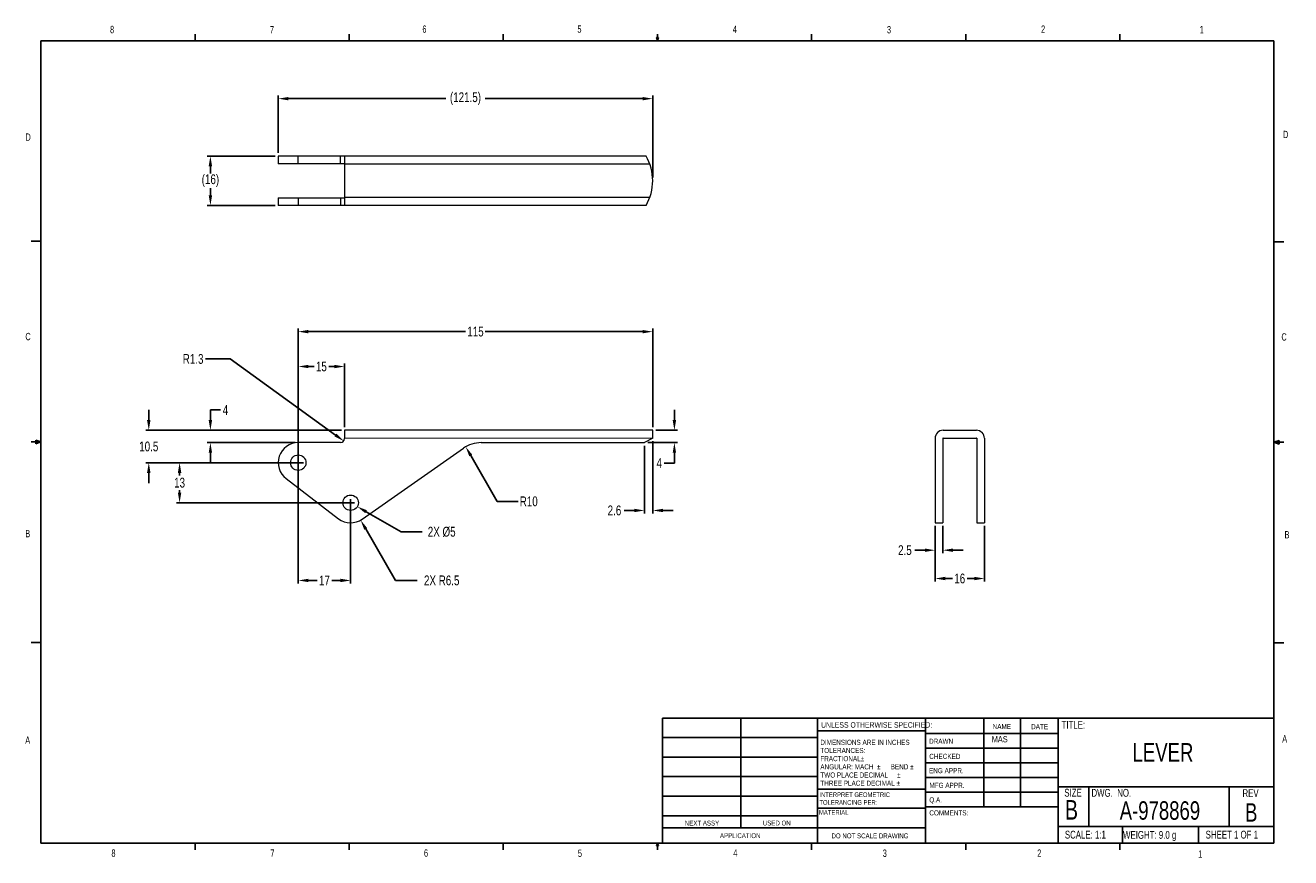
# Model space of a CAD drawing. Header units: millimetres. Extents: x 11 to 421, y 5 to 275.
import ezdxf
from ezdxf.enums import TextEntityAlignment as Align
from ezdxf.lldxf.tags import DXFTag

# ---------------------------------------------------------------- set-up
doc = ezdxf.new("R2010")
doc.units = ezdxf.units.MM
doc.header["$PDSIZE"] = -1
for name, color, linetype in [('CENTERLINE', 5, 'CENTERX2'), ('DIM', 2, 'Continuous'), ('HIDDEN', 3, 'HIDDEN'), ('TITLEBLOCK', 6, 'Continuous')]:
    doc.layers.add(name, color=color, linetype=linetype)
doc.layers.add('OBJECT', color=4, linetype='Continuous', lineweight=15)
doc.styles.add('SLDTEXTSTYLE0', font='TXT', dxfattribs={"width": 0.75})
tags = doc.linetypes.add('CENTERX2', pattern=[20.32, 12.7, -2.54, 2.54, -2.54]).pattern_tags.tags
tags[10:11] = [DXFTag(74, 4), DXFTag(75, 0), DXFTag(340, '0'), DXFTag(46, 1.0), DXFTag(50, 0.0), DXFTag(44, 0.0), DXFTag(45, 0.0)]
tags[8:9] = [DXFTag(74, 4), DXFTag(75, 0), DXFTag(340, '0'), DXFTag(46, 1.0), DXFTag(50, 0.0), DXFTag(44, 0.0), DXFTag(45, 0.0)]
tags[6:7] = [DXFTag(74, 4), DXFTag(75, 0), DXFTag(340, '0'), DXFTag(46, 1.0), DXFTag(50, 0.0), DXFTag(44, 0.0), DXFTag(45, 0.0)]
tags[4:5] = [DXFTag(74, 4), DXFTag(75, 0), DXFTag(340, '0'), DXFTag(46, 1.0), DXFTag(50, 0.0), DXFTag(44, 0.0), DXFTag(45, 0.0)]
tags = doc.linetypes.add('HIDDEN', pattern=[1.905, 1.27, -0.635]).pattern_tags.tags
tags[6:7] = [DXFTag(74, 4), DXFTag(75, 0), DXFTag(340, '0'), DXFTag(46, 1.0), DXFTag(50, 0.0), DXFTag(44, 0.0), DXFTag(45, 0.0)]
tags[4:5] = [DXFTag(74, 4), DXFTag(75, 0), DXFTag(340, '0'), DXFTag(46, 1.0), DXFTag(50, 0.0), DXFTag(44, 0.0), DXFTag(45, 0.0)]
doc.dimstyles.new('SLDDIMSTYLE0', dxfattribs={"dimtxt": 3.175, "dimasz": 3.302, "dimexe": 1, "dimexo": 1, "dimgap": 0.79375, "dimtad": 0, "dimtih": 1, "dimtoh": 1, "dimrnd": 1e-09, "dimzin": 12, "dimdsep": 46, "dimtxsty": 'SLDTEXTSTYLE0', "dimcen": 0.09, "dimadec": 0, "dimazin": 0, "dimtfac": 1, "dimtofl": 0, "dimtmove": 0, "dimatfit": 3, "dimfxl": 1, "dimtolj": 1, "dimtzin": 12, "dimarcsym": 0})

# ---------------------------------------------------------------- blocks, each defined once
blk = doc.blocks.new('*D14')
at = {"color": 0, "linetype": 'ByBlock', "lineweight": -2}
for p, q in [((116.3, 120.41), (116.48, 120.41)), ((116.39, 120.5), (116.39, 120.32)), ((121.28, 111.92), (130.9, 95.21)), ((130.9, 95.21), (137.99, 95.21))]:
    blk.add_line(p, q, dxfattribs=at)
at = {"color": 0, "linetype": 'ByBlock'}
blk.add_solid([(119.63, 114.78), (120.8, 111.65), (121.75, 112.2)], dxfattribs=at)
at = {"layer": 'DEFPOINTS', "color": 0, "linetype": 'ByBlock'}
for p in [(116.39, 120.41), (119.63, 114.78)]:
    blk.add_point(p, dxfattribs=at)
at = {"color": 0, "linetype": 'ByBlock', "insert": (145.93, 95.21), "char_height": 3.175, "attachment_point": 5, "style": 'SLDTEXTSTYLE0'}
blk.add_mtext('2X R6.5', dxfattribs=at)
blk = doc.blocks.new('*D13')
at = {"color": 0, "linetype": 'ByBlock', "lineweight": -2}
for p, q in [((116.3, 120.41), (116.48, 120.41)), ((116.39, 120.5), (116.39, 120.32)), ((121.41, 117.51), (132.73, 110.96)), ((132.73, 110.96), (139.57, 110.96))]:
    blk.add_line(p, q, dxfattribs=at)
at = {"color": 0, "linetype": 'ByBlock'}
blk.add_solid([(118.55, 119.16), (121.13, 117.03), (121.68, 117.99)], dxfattribs=at)
at = {"layer": 'DEFPOINTS', "color": 0, "linetype": 'ByBlock'}
for p in [(114.22, 121.67), (118.55, 119.16)]:
    blk.add_point(p, dxfattribs=at)
at = {"color": 0, "linetype": 'ByBlock', "insert": (145.93, 110.96), "char_height": 3.175, "attachment_point": 5, "style": 'SLDTEXTSTYLE0'}
blk.add_mtext('2X %%c5', dxfattribs=at)
blk = doc.blocks.new('*D12')
at = {"color": 0, "linetype": 'ByBlock', "lineweight": -2}
for p, q in [((99.39, 132.41), (99.39, 94.21)), ((116.39, 119.41), (116.39, 94.21)), ((102.69, 95.21), (105.5, 95.21)), ((113.08, 95.21), (110.27, 95.21))]:
    blk.add_line(p, q, dxfattribs=at)
at = {"color": 0, "linetype": 'ByBlock'}
for points in [[(99.39, 95.21), (102.69, 95.76), (102.69, 94.66)], [(116.39, 95.21), (113.08, 95.76), (113.08, 94.66)]]:
    blk.add_solid(points, dxfattribs=at)
at = {"layer": 'DEFPOINTS', "color": 0, "linetype": 'ByBlock'}
for p in [(99.39, 133.41), (116.39, 120.41)]:
    blk.add_point(p, dxfattribs=at)
at = {"color": 0, "linetype": 'ByBlock', "insert": (107.89, 95.21), "char_height": 3.175, "attachment_point": 5, "style": 'SLDTEXTSTYLE0'}
blk.add_mtext('17', dxfattribs=at)
blk = doc.blocks.new('*D11')
at = {"color": 0, "linetype": 'ByBlock', "lineweight": -2}
for p, q in [((98.39, 133.41), (59.89, 133.41)), ((60.89, 130.11), (60.89, 129.3)), ((60.89, 123.72), (60.89, 124.53)), ((115.39, 120.41), (59.89, 120.41))]:
    blk.add_line(p, q, dxfattribs=at)
at = {"color": 0, "linetype": 'ByBlock'}
for points in [[(60.89, 133.41), (61.44, 130.11), (60.33, 130.11)], [(60.89, 120.41), (61.44, 123.72), (60.33, 123.72)]]:
    blk.add_solid(points, dxfattribs=at)
at = {"layer": 'DEFPOINTS', "color": 0, "linetype": 'ByBlock'}
for p in [(99.39, 133.41), (116.39, 120.41)]:
    blk.add_point(p, dxfattribs=at)
at = {"color": 0, "linetype": 'ByBlock', "insert": (60.89, 126.91), "char_height": 3.175, "attachment_point": 5, "style": 'SLDTEXTSTYLE0'}
blk.add_mtext('13', dxfattribs=at)
blk = doc.blocks.new('*D10')
at = {"color": 0, "linetype": 'ByBlock', "lineweight": -2}
for p, q in [((50.89, 147.22), (50.89, 150.52)), ((113.39, 143.91), (49.89, 143.91)), ((98.39, 133.41), (49.89, 133.41)), ((50.89, 130.11), (50.89, 126.81))]:
    blk.add_line(p, q, dxfattribs=at)
at = {"color": 0, "linetype": 'ByBlock'}
for points in [[(50.89, 143.91), (51.44, 147.22), (50.33, 147.22)], [(50.89, 133.41), (51.44, 130.11), (50.33, 130.11)]]:
    blk.add_solid(points, dxfattribs=at)
at = {"layer": 'DEFPOINTS', "color": 0, "linetype": 'ByBlock'}
for p in [(114.39, 143.91), (99.39, 133.41)]:
    blk.add_point(p, dxfattribs=at)
at = {"color": 0, "linetype": 'ByBlock', "insert": (50.89, 138.66), "char_height": 3.175, "attachment_point": 5, "style": 'SLDTEXTSTYLE0'}
blk.add_mtext('10.5', dxfattribs=at)
blk = doc.blocks.new('*D9')
at = {"color": 0, "linetype": 'ByBlock', "lineweight": -2}
for p, q in [((70.89, 147.22), (70.89, 150.52)), ((70.89, 150.52), (74.19, 150.52)), ((113.39, 143.91), (69.89, 143.91)), ((98.39, 139.91), (69.89, 139.91)), ((70.89, 136.61), (70.89, 133.31))]:
    blk.add_line(p, q, dxfattribs=at)
at = {"color": 0, "linetype": 'ByBlock'}
for points in [[(70.89, 143.91), (71.44, 147.22), (70.33, 147.22)], [(70.89, 139.91), (71.44, 136.61), (70.33, 136.61)]]:
    blk.add_solid(points, dxfattribs=at)
at = {"layer": 'DEFPOINTS', "color": 0, "linetype": 'ByBlock'}
for p in [(114.39, 143.91), (99.39, 139.91)]:
    blk.add_point(p, dxfattribs=at)
at = {"color": 0, "linetype": 'ByBlock', "insert": (75.78, 150.52), "char_height": 3.17, "attachment_point": 5, "style": 'SLDTEXTSTYLE0'}
blk.add_mtext('4', dxfattribs=at)
blk = doc.blocks.new('*D8')
at = {"color": 0, "linetype": 'ByBlock', "lineweight": -2}
for p, q in [((77.25, 167.05), (69.25, 167.05)), ((111.46, 142.39), (77.25, 167.05))]:
    blk.add_line(p, q, dxfattribs=at)
at = {"color": 0, "linetype": 'ByBlock'}
blk.add_solid([(114.14, 140.45), (111.14, 141.94), (111.78, 142.83)], dxfattribs=at)
at = {"layer": 'DEFPOINTS', "color": 0, "linetype": 'ByBlock'}
for p in [(113.09, 141.21), (114.14, 140.45)]:
    blk.add_point(p, dxfattribs=at)
at = {"color": 0, "linetype": 'ByBlock', "insert": (65.28, 167.05), "char_height": 3.175, "attachment_point": 5, "style": 'SLDTEXTSTYLE0'}
blk.add_mtext('R1.3', dxfattribs=at)
blk = doc.blocks.new('*D7')
at = {"color": 0, "linetype": 'ByBlock', "lineweight": -2}
for p, q in [((155.37, 135.72), (163.95, 120.85)), ((163.95, 120.85), (170.79, 120.85))]:
    blk.add_line(p, q, dxfattribs=at)
at = {"color": 0, "linetype": 'ByBlock'}
blk.add_solid([(153.72, 138.58), (155.85, 135.99), (154.9, 135.44)], dxfattribs=at)
at = {"layer": 'DEFPOINTS', "color": 0, "linetype": 'ByBlock'}
for p in [(153.72, 138.58), (158.72, 129.91)]:
    blk.add_point(p, dxfattribs=at)
at = {"color": 0, "linetype": 'ByBlock', "insert": (174.17, 120.85), "char_height": 3.175, "attachment_point": 5, "style": 'SLDTEXTSTYLE0'}
blk.add_mtext('R10', dxfattribs=at)
blk = doc.blocks.new('*D6')
at = {"color": 0, "linetype": 'ByBlock', "lineweight": -2}
for p, q in [((99.39, 134.41), (99.39, 165.61)), ((102.69, 164.61), (104.5, 164.61)), ((111.08, 164.61), (109.27, 164.61)), ((114.39, 144.91), (114.39, 165.61))]:
    blk.add_line(p, q, dxfattribs=at)
at = {"color": 0, "linetype": 'ByBlock'}
for points in [[(99.39, 164.61), (102.69, 164.06), (102.69, 165.16)], [(114.39, 164.61), (111.08, 164.06), (111.08, 165.16)]]:
    blk.add_solid(points, dxfattribs=at)
at = {"layer": 'DEFPOINTS', "color": 0, "linetype": 'ByBlock'}
for p in [(114.39, 143.91), (99.39, 133.41)]:
    blk.add_point(p, dxfattribs=at)
at = {"color": 0, "linetype": 'ByBlock', "insert": (106.89, 164.61), "char_height": 3.175, "attachment_point": 5, "style": 'SLDTEXTSTYLE0'}
blk.add_mtext('15', dxfattribs=at)
blk = doc.blocks.new('*D5')
at = {"color": 0, "linetype": 'ByBlock', "lineweight": -2}
for p, q in [((99.39, 134.41), (99.39, 176.92)), ((214.39, 144.91), (214.39, 176.92)), ((102.69, 175.92), (153.7, 175.92)), ((211.08, 175.92), (160.07, 175.92))]:
    blk.add_line(p, q, dxfattribs=at)
at = {"color": 0, "linetype": 'ByBlock'}
for points in [[(99.39, 175.92), (102.69, 175.37), (102.69, 176.47)], [(214.39, 175.92), (211.08, 175.37), (211.08, 176.47)]]:
    blk.add_solid(points, dxfattribs=at)
at = {"layer": 'DEFPOINTS', "color": 0, "linetype": 'ByBlock'}
for p in [(214.39, 143.91), (99.39, 133.41)]:
    blk.add_point(p, dxfattribs=at)
at = {"color": 0, "linetype": 'ByBlock', "insert": (156.89, 175.92), "char_height": 3.175, "attachment_point": 5, "style": 'SLDTEXTSTYLE0'}
blk.add_mtext('115', dxfattribs=at)
blk = doc.blocks.new('*D4')
at = {"color": 0, "linetype": 'ByBlock', "lineweight": -2}
for p, q in [((221.42, 147.22), (221.42, 150.52)), ((215.39, 143.91), (222.42, 143.91)), ((212.76, 139.91), (222.42, 139.91)), ((221.42, 136.61), (221.42, 133.31)), ((221.42, 133.31), (218.12, 133.31))]:
    blk.add_line(p, q, dxfattribs=at)
at = {"color": 0, "linetype": 'ByBlock'}
for points in [[(221.42, 143.91), (220.87, 147.22), (221.97, 147.22)], [(221.42, 139.91), (220.87, 136.61), (221.97, 136.61)]]:
    blk.add_solid(points, dxfattribs=at)
at = {"layer": 'DEFPOINTS', "color": 0, "linetype": 'ByBlock'}
for p in [(214.39, 143.91), (211.76, 139.91)]:
    blk.add_point(p, dxfattribs=at)
at = {"color": 0, "linetype": 'ByBlock', "insert": (216.52, 133.31), "char_height": 3.17, "attachment_point": 5, "style": 'SLDTEXTSTYLE0'}
blk.add_mtext('4', dxfattribs=at)
blk = doc.blocks.new('*D3')
at = {"color": 0, "linetype": 'ByBlock', "lineweight": -2}
for p, q in [((91.89, 232.88), (69.89, 232.88)), ((70.89, 229.57), (70.89, 227.26)), ((70.89, 220.18), (70.89, 222.49)), ((91.89, 216.88), (69.89, 216.88))]:
    blk.add_line(p, q, dxfattribs=at)
at = {"color": 0, "linetype": 'ByBlock'}
for points in [[(70.89, 232.88), (71.44, 229.57), (70.33, 229.57)], [(70.89, 216.88), (71.44, 220.18), (70.33, 220.18)]]:
    blk.add_solid(points, dxfattribs=at)
at = {"layer": 'DEFPOINTS', "color": 0, "linetype": 'ByBlock'}
for p in [(92.89, 232.88), (92.89, 216.88)]:
    blk.add_point(p, dxfattribs=at)
at = {"color": 0, "linetype": 'ByBlock', "insert": (70.89, 224.88), "char_height": 3.175, "attachment_point": 5, "style": 'SLDTEXTSTYLE0'}
blk.add_mtext('(16)', dxfattribs=at)
blk = doc.blocks.new('*D2')
at = {"color": 0, "linetype": 'ByBlock', "lineweight": -2}
for p, q in [((92.89, 233.88), (92.89, 252.5)), ((96.19, 251.5), (147.28, 251.5)), ((211.08, 251.5), (159.99, 251.5)), ((214.39, 225.88), (214.39, 252.5))]:
    blk.add_line(p, q, dxfattribs=at)
at = {"color": 0, "linetype": 'ByBlock'}
for points in [[(92.89, 251.5), (96.19, 250.95), (96.19, 252.05)], [(214.39, 251.5), (211.08, 250.95), (211.08, 252.05)]]:
    blk.add_solid(points, dxfattribs=at)
at = {"layer": 'DEFPOINTS', "color": 0, "linetype": 'ByBlock'}
for p in [(92.89, 232.88), (214.39, 224.88)]:
    blk.add_point(p, dxfattribs=at)
at = {"color": 0, "linetype": 'ByBlock', "insert": (153.64, 251.5), "char_height": 3.175, "attachment_point": 5, "style": 'SLDTEXTSTYLE0'}
blk.add_mtext('(121.5)', dxfattribs=at)
blk = doc.blocks.new('TITLEBLOCK-B')
at = {"layer": 'TITLEBLOCK'}
for p, q in [((65.91, 270.31), (65.91, 272.46)), ((115.91, 270.31), (115.91, 272.46)), ((165.92, 270.31), (165.92, 272.46)), ((215.93, 270.31), (215.59, 271.37)), ((216.24, 271.37), (215.59, 271.37)), ((215.75, 271.37), (215.93, 270.31)), ((215.93, 270.31), (215.93, 272.46)), ((215.93, 270.31), (216.24, 271.37)), ((216.05, 271.37), (215.93, 270.31)), ((265.93, 270.31), (265.93, 272.46)), ((315.94, 270.31), (315.94, 272.46)), ((365.94, 270.31), (365.94, 272.46)), ((15.91, 270.31), (415.96, 270.31)), ((15.91, 270.31), (15.91, 9.96)), ((415.96, 9.96), (415.96, 270.31)), ((15.91, 205.22), (12.73, 205.22)), ((415.96, 205.11), (419.13, 205.11)), ((15.91, 140.13), (12.73, 140.13)), ((15.91, 140.13), (14.2, 140.74)), ((14.2, 140.74), (14.2, 139.56)), ((15.91, 140.13), (14.2, 140.36)), ((15.91, 140.13), (14.2, 139.56)), ((15.91, 140.13), (14.2, 139.87)), ((415.96, 140.02), (417.66, 140.63)), ((415.96, 140.02), (417.66, 140.25)), ((415.96, 140.02), (417.66, 139.45)), ((415.96, 140.02), (417.66, 139.76)), ((415.96, 140.02), (419.13, 140.02)), ((417.66, 140.63), (417.66, 139.45)), ((15.91, 75.05), (12.73, 75.05)), ((415.96, 74.94), (419.13, 74.94)), ((217.61, 50.53), (415.96, 50.53)), ((217.61, 9.96), (217.61, 50.53)), ((242.96, 50.53), (242.96, 14.94)), ((267.83, 9.96), (267.83, 50.53)), ((302.92, 50.53), (302.92, 9.96)), ((321.82, 50.33), (321.82, 21.75)), ((333.72, 50.33), (333.72, 21.75)), ((345.89, 50.53), (345.89, 9.96)), ((302.92, 46.41), (267.83, 46.41)), ((302.92, 45.57), (345.89, 45.57)), ((217.61, 44.28), (267.83, 44.28)), ((217.61, 37.93), (267.83, 37.93)), ((302.92, 40.8), (345.89, 40.8)), ((302.92, 36.04), (345.89, 36.04)), ((217.61, 31.58), (267.83, 31.58)), ((345.89, 31.28), (302.92, 31.28)), ((217.61, 25.23), (267.83, 25.23)), ((267.83, 27.52), (302.92, 27.52)), ((345.89, 26.52), (302.92, 26.52)), ((345.89, 28.24), (415.96, 28.24)), ((355.93, 28.24), (355.93, 15.37)), ((401.43, 28.24), (401.43, 15.37)), ((267.83, 21.3), (302.92, 21.3)), ((345.89, 21.75), (302.92, 21.75)), ((217.61, 18.88), (267.83, 18.88)), ((217.61, 14.94), (302.92, 14.94)), ((345.89, 15.37), (415.96, 15.37)), ((366.79, 15.37), (366.79, 9.96)), ((391.48, 15.37), (391.48, 9.96)), ((415.96, 9.96), (15.91, 9.96)), ((65.91, 9.96), (65.91, 7.8)), ((115.91, 9.96), (115.91, 7.8)), ((165.92, 9.96), (165.92, 7.8)), ((215.59, 9.08), (215.93, 9.96)), ((216.24, 9.08), (215.59, 9.08)), ((215.93, 9.96), (215.93, 7.8)), ((215.93, 9.96), (216.24, 9.08)), ((265.93, 9.96), (265.93, 7.8)), ((315.94, 9.96), (315.94, 7.8)), ((365.94, 9.96), (365.94, 7.8))]:
    blk.add_line(p, q, dxfattribs=at)
at = {"layer": 'TITLEBLOCK', "attachment_point": 1, "style": 'SLDTEXTSTYLE0'}
for s, insert, char_height in [('8', (38.33, 275.12), 2.38), ('6', (139.67, 275.25), 2.38), ('5', (189.96, 275.27), 2.38), ('4', (240.39, 275.23), 2.38), ('3', (290.39, 275.07), 2.38), ('2', (340.39, 275.24), 2.38), ('1', (391.86, 275.08), 2.38), ('7', (90.2, 275.05), 2.38), ('D', (10.89, 240.22), 2.38), ('D', (418.88, 241.07), 2.38), ('C', (10.85, 175.52), 2.38), ('C', (418.37, 175.39), 2.38), ('B', (10.83, 111.59), 2.38), ('B', (419.39, 111.23), 2.38), ('TITLE:', (347.05, 49.65), 2.54), ('UNLESS OTHERWISE SPECIFIED:', (269.01, 49.23), 1.778), ('NAME', (324.68, 48.66), 1.651), ('DATE', (337.17, 48.61), 1.651), ('A', (10.82, 44.6), 2.38), ('DIMENSIONS ARE IN INCHES', (268.77, 43.53), 1.651), ('DRAWN', (304.05, 43.86), 1.651), ('A', (418.64, 45.02), 2.38), ('TOLERANCES:', (268.77, 40.88), 1.651), ('FRACTIONAL', (268.77, 38.23), 1.651), ('%%p', (281.92, 38.23), 1.651), ('CHECKED', (304.11, 38.97), 1.651), ('ANGULAR: MACH', (268.77, 35.58), 1.651), ('TWO PLACE DECIMAL    ', (268.77, 32.92), 1.651), ('%%p', (287.15, 35.58), 1.651), ('     BEND ', (288.72, 35.58), 1.651), ('%%p', (293.65, 32.92), 1.651), ('%%p', (297.93, 35.58), 1.651), ('ENG APPR.', (304.03, 34.33), 1.651), ('THREE PLACE DECIMAL  ', (268.77, 30.27), 1.651), ('%%p', (293.51, 30.27), 1.651), ('MFG APPR.', (304.16, 29.58), 1.651), ('INTERPRET GEOMETRIC', (268.47, 26.47), 1.524), ('Q.A.', (304.12, 24.86), 1.651), ('SIZE', (347.94, 27.62), 2.54), ('DWG.  NO.', (356.74, 27.58), 2.54), ('REV', (405.74, 27.48), 2.54), ('TOLERANCING PER:', (268.47, 23.95), 1.524), ('MATERIAL', (268.34, 20.72), 1.524), ('COMMENTS:', (304.14, 20.64), 1.651), ('B', (348.14, 23.98), 6.35), ('NEXT ASSY', (224.8, 17.28), 1.587), ('USED ON', (250.11, 17.31), 1.587), ('APPLICATION', (236.21, 13.21), 1.5875), ('DO NOT SCALE DRAWING', (272.39, 13.15), 1.5875), ('SCALE: 1:1', (348.11, 14.02), 2.54), ('WEIGHT: 9.0 g', (367, 13.94), 2.54), ('SHEET 1 OF 1', (393.79, 14.03), 2.54), ('8', (38.78, 7.95), 2.38), ('7', (90.36, 7.96), 2.38), ('6', (140.18, 7.97), 2.38), ('5', (190.12, 7.89), 2.38), ('4', (240.54, 7.97), 2.38), ('3', (289.02, 7.92), 2.38), ('2', (339.15, 7.94), 2.38), ('1', (391.37, 7.65), 2.38)]:
    blk.add_mtext(s, dxfattribs=dict(at, insert=insert, char_height=char_height))
at = {"layer": 'TITLEBLOCK', "style": 'SLDTEXTSTYLE0', "width": 0.75}
for tag, height, p in [('DRAWN_BY', 2, (326.97, 43.7)), ('TITLE', 6, (379.94, 39.45)), ('DWG_NO', 6, (378.95, 20.58)), ('REV', 6, (408.58, 19.96))]:
    blk.add_attdef(tag, text='', height=height, dxfattribs=at).set_placement(p, align=Align.MIDDLE)
blk = doc.blocks.new('*D15')
at = {"color": 0, "linetype": 'ByBlock', "lineweight": -2}
for p, q in [((306, 112.91), (306, 94.83)), ((322, 112.91), (322, 94.83)), ((309.3, 95.83), (311.61, 95.83)), ((318.7, 95.83), (316.39, 95.83))]:
    blk.add_line(p, q, dxfattribs=at)
at = {"color": 0, "linetype": 'ByBlock'}
for points in [[(306, 95.83), (309.3, 95.28), (309.3, 96.39)], [(322, 95.83), (318.7, 95.28), (318.7, 96.39)]]:
    blk.add_solid(points, dxfattribs=at)
at = {"layer": 'DEFPOINTS', "color": 0, "linetype": 'ByBlock'}
for p in [(306, 113.91), (322, 113.91)]:
    blk.add_point(p, dxfattribs=at)
at = {"color": 0, "linetype": 'ByBlock', "insert": (314, 95.83), "char_height": 3.175, "attachment_point": 5, "style": 'SLDTEXTSTYLE0'}
blk.add_mtext('16', dxfattribs=at)
blk = doc.blocks.new('*D16')
at = {"color": 0, "linetype": 'ByBlock', "lineweight": -2}
for p, q in [((306, 112.91), (306, 104.02)), ((308.5, 112.91), (308.5, 104.02)), ((302.7, 105.02), (299.4, 105.02)), ((311.8, 105.02), (315.11, 105.02))]:
    blk.add_line(p, q, dxfattribs=at)
at = {"color": 0, "linetype": 'ByBlock'}
for points in [[(306, 105.02), (302.7, 105.57), (302.7, 104.47)], [(308.5, 105.02), (311.8, 105.57), (311.8, 104.47)]]:
    blk.add_solid(points, dxfattribs=at)
at = {"layer": 'DEFPOINTS', "color": 0, "linetype": 'ByBlock'}
for p in [(306, 113.91), (308.5, 113.91)]:
    blk.add_point(p, dxfattribs=at)
at = {"color": 0, "linetype": 'ByBlock', "insert": (296.22, 105.02), "char_height": 3.175, "attachment_point": 5, "style": 'SLDTEXTSTYLE0'}
blk.add_mtext('2.5', dxfattribs=at)
blk = doc.blocks.new('*D17')
at = {"color": 0, "linetype": 'ByBlock', "lineweight": -2}
for p, q in [((214.39, 140.41), (214.39, 116.91)), ((211.76, 138.91), (211.76, 116.91)), ((208.46, 117.91), (205.16, 117.91)), ((217.69, 117.91), (220.99, 117.91))]:
    blk.add_line(p, q, dxfattribs=at)
at = {"color": 0, "linetype": 'ByBlock'}
for points in [[(211.76, 117.91), (208.46, 118.46), (208.46, 117.36)], [(214.39, 117.91), (217.69, 118.46), (217.69, 117.36)]]:
    blk.add_solid(points, dxfattribs=at)
at = {"layer": 'DEFPOINTS', "color": 0, "linetype": 'ByBlock'}
for p in [(211.76, 139.91), (214.39, 141.41)]:
    blk.add_point(p, dxfattribs=at)
at = {"color": 0, "linetype": 'ByBlock', "insert": (201.98, 117.91), "char_height": 3.175, "attachment_point": 5, "style": 'SLDTEXTSTYLE0'}
blk.add_mtext('2.6', dxfattribs=at)

msp = doc.modelspace()

# ---------------------------------------------------------------- linework, layer by layer
at = {"layer": 'CENTERLINE'}
for p, q in [((98.115, 133.414), (101.08, 133.414)), ((99.385, 134.684), (99.385, 132.144)), ((115.115, 120.414), (117.614, 120.414)), ((116.385, 119.144), (116.385, 121.622))]:
    msp.add_line(p, q, dxfattribs=at)
at = {"layer": 'HIDDEN', "lineweight": 0}
for p, q in [((99.385, 230.376), (99.385, 232.876)), ((113.085, 230.376), (113.085, 232.876)), ((213.446, 230.276), (114.385, 230.276)), ((99.385, 219.376), (99.385, 216.876)), ((113.085, 219.376), (113.085, 216.876)), ((213.446, 219.476), (114.385, 219.476)), ((214.198, 141.311), (114.385, 141.314))]:
    msp.add_line(p, q, dxfattribs=at)
at = {"layer": 'OBJECT'}
for p, q in [((212.242, 232.876), (92.885, 232.876)), ((114.385, 230.376), (92.885, 230.376)), ((114.385, 232.876), (114.385, 216.876)), ((92.885, 219.376), (114.385, 219.376)), ((212.242, 216.876), (92.885, 216.876)), ((114.385, 143.914), (114.385, 141.314)), ((214.385, 143.914), (114.385, 143.914)), ((308.602, 143.914), (319.402, 143.914)), ((113.085, 139.914), (99.385, 139.914)), ((114.385, 141.314), (114.385, 141.214)), ((158.719, 139.914), (211.759, 139.914)), ((214.385, 141.414), (211.759, 139.914)), ((306.002, 141.314), (306.002, 113.914)), ((308.502, 141.314), (308.502, 113.914)), ((308.602, 141.414), (319.402, 141.414)), ((319.502, 141.314), (319.502, 113.914)), ((322.002, 141.314), (322.002, 113.914)), ((120.113, 115.09), (152.984, 138.106)), ((95.437, 128.251), (112.437, 115.251)), ((306.002, 113.914), (308.502, 113.914)), ((319.502, 113.914), (322.002, 113.914))]:
    msp.add_line(p, q, dxfattribs=at)
for centre in [(99.385, 133.414), (116.385, 120.414)]:
    msp.add_circle(centre, 2.5, dxfattribs=at)
for centre, radius, start, end in [((198.385, 224.876), 16, 330, 30), ((308.602, 141.314), 2.6, 90, 180), ((319.402, 141.314), 2.6, 0, 90), ((99.385, 133.414), 6.5, 90, 232.59464), ((113.085, 141.214), 1.3, 270, 0), ((158.719, 129.914), 10, 90, 125), ((308.602, 141.314), 0.1, 90, 180), ((319.402, 141.314), 0.1, 0, 90), ((116.385, 120.414), 6.5, 232.59464, 305)]:
    msp.add_arc(centre, radius, start, end, dxfattribs=at)
for points in [[(92.885, 232.876), (92.885, 230.376)], [(92.885, 219.376), (92.885, 216.876)], [(214.385, 141.414), (214.385, 143.914)]]:
    msp.add_open_spline(points, degree=1, dxfattribs=at)

# ---------------------------------------------------------------- block references
at = {"layer": 'TITLEBLOCK'}
msp.add_blockref('TITLEBLOCK-B', (0, 0), dxfattribs=at).add_auto_attribs({'TITLE': 'LEVER', 'REV': 'B', 'DWG_NO': 'A-978869', 'DRAWN_BY': 'MAS'})

# ---------------------------------------------------------------- dimensions: what is measured, and where the dimension line sits
at = {"layer": 'DIM'}
dim = msp.add_linear_dim(base=(214.385, 251.5), p1=(92.885, 232.876), p2=(214.385, 224.876), text='(<>)', dimstyle='SLDDIMSTYLE0', dxfattribs=at)
dim.commit()
dim.dimension.update_dxf_attribs({"geometry": '*D2', "text_midpoint": (153.635, 251.5)})
dim = msp.add_linear_dim(base=(70.885, 232.876), p1=(92.885, 216.876), p2=(92.885, 232.876), angle=90, text='(<>)', dimstyle='SLDDIMSTYLE0', dxfattribs=at)
dim.commit()
dim.dimension.update_dxf_attribs({"geometry": '*D3', "text_midpoint": (70.885, 224.876)})
for base, p1, p2, picture, middle in [((214.385, 175.921), (99.385, 133.414), (214.385, 143.914), '*D5', (156.885, 175.921)), ((114.385, 164.612), (99.385, 133.414), (114.385, 143.914), '*D6', (106.885, 164.612)), ((99.385, 95.214), (116.385, 120.414), (99.385, 133.414), '*D12', (107.885, 95.214)), ((306.002, 105.023), (308.502, 113.914), (306.002, 113.914), '*D16', (296.223, 105.023)), ((322.002, 95.835), (306.002, 113.914), (322.002, 113.914), '*D15', (314.002, 95.835))]:
    dim = msp.add_linear_dim(base=base, p1=p1, p2=p2, dimstyle='SLDDIMSTYLE0', dxfattribs=at)
    dim.commit()
    dim.dimension.update_dxf_attribs({"geometry": picture, "text_midpoint": middle})
for center, mpoint, picture, middle in [((113.085, 141.214), (114.14, 140.454), '*D8', (65.279, 167.048)), ((158.719, 129.914), (153.723, 138.577), '*D7', (174.166, 120.846))]:
    dim = msp.add_radius_dim(center=center, mpoint=mpoint, dimstyle='SLDDIMSTYLE0', dxfattribs=at)
    dim.commit()
    dim.dimension.update_dxf_attribs({"geometry": picture, "text_midpoint": middle})
for base, p1, p2, picture, middle in [((70.885, 143.914), (99.385, 139.914), (114.385, 143.914), '*D9', (75.779, 150.518)), ((50.885, 143.914), (99.385, 133.414), (114.385, 143.914), '*D10', (50.885, 138.664)), ((60.885, 133.414), (116.385, 120.414), (99.385, 133.414), '*D11', (60.885, 126.914))]:
    dim = msp.add_linear_dim(base=base, p1=p1, p2=p2, angle=90, dimstyle='SLDDIMSTYLE0', dxfattribs=at)
    dim.commit()
    dim.dimension.update_dxf_attribs({"geometry": picture, "text_midpoint": middle})
dim = msp.add_linear_dim(base=(221.418, 139.914), p1=(214.385, 143.914), p2=(211.759, 139.914), angle=90, dimstyle='SLDDIMSTYLE0', override={"dimexe": 1.5, "dimexo": 1}, dxfattribs=at)
dim.commit()
dim.dimension.update_dxf_attribs({"geometry": '*D4', "text_midpoint": (216.524, 133.31)})
dim = msp.add_linear_dim(base=(211.759, 117.91), p1=(214.385, 141.414), p2=(211.759, 139.914), dimstyle='SLDDIMSTYLE0', override={"dimdec": 1}, dxfattribs=at)
dim.commit()
dim.dimension.update_dxf_attribs({"geometry": '*D17', "text_midpoint": (201.98, 117.91)})
dim = msp.add_diameter_dim_2p(p1=(114.221, 121.666), p2=(118.549, 119.162), text='2X <>', dimstyle='SLDDIMSTYLE0', dxfattribs=at)
dim.commit()
dim.dimension.update_dxf_attribs({"geometry": '*D13', "text_midpoint": (145.927, 110.961)})
dim = msp.add_radius_dim(center=(116.385, 120.414), mpoint=(119.63, 114.782), text='2X <>', dimstyle='SLDDIMSTYLE0', dxfattribs=at)
dim.commit()
dim.dimension.update_dxf_attribs({"geometry": '*D14', "text_midpoint": (145.927, 95.214)})

doc.saveas('drawing.dxf')
